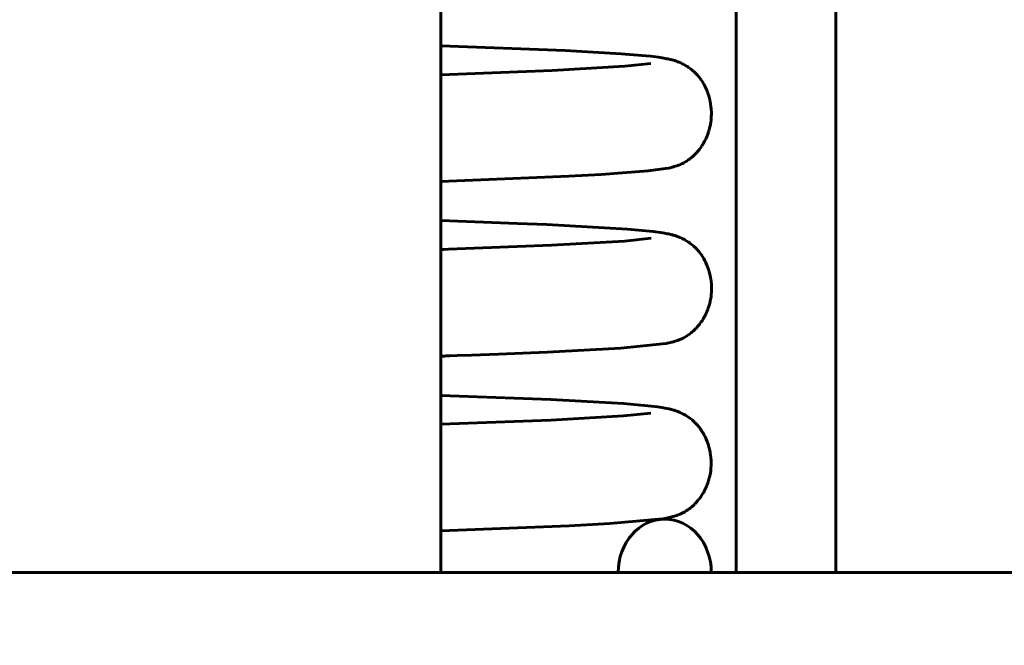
# Model space of a CAD drawing. Header units: millimetres. Extents: x 0 to 210, y 0 to 297.
# Tile 23 of 29: x 161 to 171, y 204 to 210. Entities that reach past the tile are written whole.
import ezdxf

# ---------------------------------------------------------------- set-up
doc = ezdxf.new("R2010")
doc.units = ezdxf.units.MM
doc.linetypes.add('K5LT_BASIC', pattern=[0])
doc.linetypes.add('K5LT_THIN', pattern=[0])
doc.layers.add('Системный слой', color=7, linetype='Continuous')
doc.layers.add('Системный слой (1)', color=251, linetype='Continuous', true_color=0x6c6c6c)
doc.styles.add('KDIMTEXTSTYLE', font='txt', dxfattribs={"width": 0.96, "oblique": 15, "height": 5})
doc.styles.add('KTEXTSTYLE', font='txt', dxfattribs={"width": 0.96, "height": 5})
doc.dimstyles.new('KDIMSTYLE (1.00)', dxfattribs={"dimtxt": 5, "dimasz": 1, "dimexe": 2, "dimexo": 0, "dimgap": 1, "dimtad": 1, "dimtxsty": 'KDIMTEXTSTYLE', "dimsah": 1, "dimcen": 0, "dimdle": 1, "dimadec": 0, "dimazin": 0, "dimtfac": 0.667, "dimtmove": 0, "dimatfit": 3, "dimfxl": 1, "dimtvp": 1, "dimtolj": 1, "dimtzin": 0, "dimarcsym": 0})

# ---------------------------------------------------------------- blocks, each defined once
blk = doc.blocks.new('U72')
at = {"layer": 'Системный слой (1)', "color": 143, "linetype": 'K5LT_BASIC', "lineweight": 60, "true_color": 0x33acca}
for p, q in [((166.42, 209.7378), (165.2543, 209.7834)), ((166.9464, 209.7078), (166.42, 209.7378)), ((167.1397, 209.6924), (166.9464, 209.7078)), ((167.2197, 209.6844), (167.1397, 209.6924)), ((167.2969, 209.6749), (167.2197, 209.6844)), ((167.3322, 209.6697), (167.2969, 209.6749)), ((167.3744, 209.6621), (167.3322, 209.6697)), ((167.3867, 209.6596), (167.3744, 209.6621)), ((167.4028, 209.656), (167.3867, 209.6596)), ((167.4109, 209.6541), (167.4028, 209.656)), ((167.4149, 209.6531), (167.4109, 209.6541)), ((167.4178, 209.6523), (167.4149, 209.6531)), ((167.4236, 209.6508), (167.4178, 209.6523)), ((167.4361, 209.6474), (167.4236, 209.6508)), ((167.448, 209.6437), (167.4361, 209.6474)), ((167.4547, 209.6416), (167.448, 209.6437)), ((167.4582, 209.6404), (167.4547, 209.6416)), ((167.46, 209.6398), (167.4582, 209.6404)), ((167.461, 209.6394), (167.46, 209.6398)), ((167.4636, 209.6385), (167.461, 209.6394)), ((167.4664, 209.6375), (167.4636, 209.6385)), ((167.4687, 209.6367), (167.4664, 209.6375)), ((167.4708, 209.636), (167.4687, 209.6367)), ((167.4736, 209.6349), (167.4708, 209.636)), ((167.4786, 209.6331), (167.4736, 209.6349)), ((167.4841, 209.6309), (167.4786, 209.6331)), ((167.4869, 209.6298), (167.4841, 209.6309)), ((167.4883, 209.6292), (167.4869, 209.6298)), ((167.4891, 209.6289), (167.4883, 209.6292)), ((167.5054, 209.6219), (167.4891, 209.6289)), ((167.5193, 209.6153), (167.5054, 209.6219)), ((167.5269, 209.6115), (167.5193, 209.6153)), ((167.5308, 209.6094), (167.5269, 209.6115)), ((167.5328, 209.6084), (167.5308, 209.6094)), ((167.5338, 209.6078), (167.5328, 209.6084)), ((167.5509, 209.5982), (167.5338, 209.6078)), ((167.5652, 209.5894), (167.5509, 209.5982)), ((167.5727, 209.5845), (167.5652, 209.5894)), ((167.5766, 209.5819), (167.5727, 209.5845)), ((167.5785, 209.5806), (167.5766, 209.5819)), ((167.5795, 209.5799), (167.5785, 209.5806)), ((167.5953, 209.5684), (167.5795, 209.5799)), ((167.6094, 209.5573), (167.5953, 209.5684)), ((167.6167, 209.5512), (167.6094, 209.5573)), ((167.6203, 209.5481), (167.6167, 209.5512)), ((167.6222, 209.5465), (167.6203, 209.5481)), ((167.6231, 209.5457), (167.6222, 209.5465)), ((167.6361, 209.5337), (167.6231, 209.5457)), ((167.6497, 209.5202), (167.6361, 209.5337)), ((167.6564, 209.513), (167.6497, 209.5202)), ((167.6598, 209.5094), (167.6564, 209.513)), ((167.6615, 209.5075), (167.6598, 209.5094)), ((167.6623, 209.5066), (167.6615, 209.5075)), ((167.6738, 209.4931), (167.6623, 209.5066)), ((167.6868, 209.4767), (167.6738, 209.4931)), ((167.6931, 209.468), (167.6868, 209.4767)), ((167.6963, 209.4636), (167.6931, 209.468)), ((167.6978, 209.4613), (167.6963, 209.4636)), ((167.6986, 209.4602), (167.6978, 209.4613)), ((167.7093, 209.4439), (167.6986, 209.4602)), ((167.7211, 209.424), (167.7093, 209.4439)), ((167.7268, 209.4136), (167.7211, 209.424)), ((167.7296, 209.4083), (167.7268, 209.4136)), ((167.731, 209.4056), (167.7296, 209.4083)), ((167.7317, 209.4043), (167.731, 209.4056)), ((167.7411, 209.3845), (167.7317, 209.4043)), ((167.7513, 209.3608), (167.7411, 209.3845)), ((167.756, 209.3486), (167.7513, 209.3608)), ((167.7582, 209.3424), (167.756, 209.3486)), ((167.7593, 209.3393), (167.7582, 209.3424)), ((167.7599, 209.3377), (167.7593, 209.3393)), ((167.7674, 209.3145), (167.7599, 209.3377)), ((167.7746, 209.2885), (167.7674, 209.3145)), ((167.7777, 209.2753), (167.7746, 209.2885)), ((167.7792, 209.2687), (167.7777, 209.2753)), ((167.7799, 209.2653), (167.7792, 209.2687)), ((167.7802, 209.2637), (167.7799, 209.2653)), ((167.7848, 209.2386), (167.7802, 209.2637)), ((167.7884, 209.2119), (167.7848, 209.2386)), ((167.7898, 209.1985), (167.7884, 209.2119)), ((167.7904, 209.1917), (167.7898, 209.1985)), ((167.7907, 209.1883), (167.7904, 209.1917)), ((167.7894, 209.0883), (167.7913, 209.1112)), ((167.7908, 209.1867), (167.7907, 209.1883)), ((167.792, 209.1614), (167.7908, 209.1867)), ((167.7913, 209.1112), (167.7914, 209.1128)), ((167.7914, 209.1128), (167.7915, 209.116)), ((167.7915, 209.116), (167.7918, 209.1225)), ((167.7918, 209.1225), (167.7922, 209.1354)), ((167.7922, 209.1354), (167.792, 209.1614)), ((167.7725, 208.9973), (167.7786, 209.0216)), ((167.7786, 209.0216), (167.7826, 209.0408)), ((167.7826, 209.0408), (167.7829, 209.0423)), ((167.7829, 209.0423), (167.7835, 209.0454)), ((167.7835, 209.0454), (167.7845, 209.0514)), ((167.7845, 209.0514), (167.7864, 209.0637)), ((167.7864, 209.0637), (167.7894, 209.0883)), ((167.7396, 208.9092), (167.741, 208.9121)), ((167.741, 208.9121), (167.7437, 208.918)), ((167.7437, 208.918), (167.7489, 208.9298)), ((167.7489, 208.9298), (167.7584, 208.9539)), ((167.7584, 208.9539), (167.7658, 208.975)), ((167.7658, 208.975), (167.7662, 208.9764)), ((167.7662, 208.9764), (167.7672, 208.9794)), ((167.7672, 208.9794), (167.769, 208.9853)), ((167.769, 208.9853), (167.7725, 208.9973)), ((167.6773, 208.8085), (167.6929, 208.8294)), ((167.6929, 208.8294), (167.7036, 208.845)), ((167.7036, 208.845), (167.7044, 208.8463)), ((167.7044, 208.8463), (167.7061, 208.8489)), ((167.7061, 208.8489), (167.7094, 208.8542)), ((167.7094, 208.8542), (167.716, 208.8649)), ((167.716, 208.8649), (167.7286, 208.8873)), ((167.7286, 208.8873), (167.7389, 208.9078)), ((167.7389, 208.9078), (167.7396, 208.9092)), ((167.5904, 208.7227), (167.6007, 208.7308)), ((167.6007, 208.7308), (167.6094, 208.7379)), ((167.6094, 208.7379), (167.613, 208.741)), ((167.613, 208.741), (167.6139, 208.7417)), ((167.6139, 208.7417), (167.6156, 208.7433)), ((167.6156, 208.7433), (167.6192, 208.7464)), ((167.6192, 208.7464), (167.6264, 208.753)), ((167.6264, 208.753), (167.6412, 208.7674)), ((167.6412, 208.7674), (167.6622, 208.7902)), ((167.6622, 208.7902), (167.6632, 208.7914)), ((167.6632, 208.7914), (167.6652, 208.7937)), ((167.6652, 208.7937), (167.6693, 208.7985)), ((167.6693, 208.7985), (167.6773, 208.8085)), ((167.362, 208.6311), (167.3917, 208.6369)), ((167.3917, 208.6369), (167.4051, 208.6399)), ((167.4051, 208.6399), (167.4087, 208.6407)), ((167.4087, 208.6407), (167.4143, 208.6421)), ((167.4143, 208.6421), (167.4236, 208.6444)), ((167.4236, 208.6444), (167.43, 208.6461)), ((167.43, 208.6461), (167.431, 208.6464)), ((167.431, 208.6464), (167.4329, 208.6469)), ((167.4329, 208.6469), (167.4366, 208.6479)), ((167.4366, 208.6479), (167.444, 208.6501)), ((167.444, 208.6501), (167.4531, 208.6528)), ((167.4531, 208.6528), (167.4689, 208.6581)), ((167.4689, 208.6581), (167.4719, 208.6591)), ((167.4719, 208.6591), (167.4727, 208.6594)), ((167.4727, 208.6594), (167.4744, 208.66)), ((167.4744, 208.66), (167.4779, 208.6613)), ((167.4779, 208.6613), (167.4856, 208.6642)), ((167.4856, 208.6642), (167.5029, 208.6714)), ((167.5029, 208.6714), (167.5111, 208.6751)), ((167.5111, 208.6751), (167.512, 208.6755)), ((167.512, 208.6755), (167.5138, 208.6764)), ((167.5138, 208.6764), (167.5158, 208.6773)), ((167.5158, 208.6773), (167.5171, 208.6779)), ((167.5171, 208.6779), (167.5185, 208.6786)), ((167.5185, 208.6786), (167.5203, 208.6794)), ((167.5203, 208.6794), (167.5229, 208.6807)), ((167.5229, 208.6807), (167.5268, 208.6826)), ((167.5268, 208.6826), (167.5328, 208.6857)), ((167.5328, 208.6857), (167.5428, 208.6913)), ((167.5428, 208.6913), (167.5535, 208.6976)), ((167.5535, 208.6976), (167.5543, 208.6981)), ((167.5543, 208.6981), (167.5557, 208.6989)), ((167.5557, 208.6989), (167.5577, 208.7002)), ((167.5577, 208.7002), (167.5587, 208.7008)), ((167.5587, 208.7008), (167.5593, 208.7012)), ((167.5593, 208.7012), (167.5599, 208.7015)), ((167.5599, 208.7015), (167.5604, 208.7019)), ((167.5604, 208.7019), (167.5612, 208.7024)), ((167.5612, 208.7024), (167.5623, 208.7031)), ((167.5623, 208.7031), (167.564, 208.7042)), ((167.564, 208.7042), (167.5666, 208.7059)), ((167.5666, 208.7059), (167.5673, 208.7063)), ((167.5673, 208.7063), (167.5683, 208.707)), ((167.5683, 208.707), (167.5699, 208.7081)), ((167.5699, 208.7081), (167.5711, 208.7089)), ((167.5711, 208.7089), (167.5723, 208.7097)), ((167.5723, 208.7097), (167.5738, 208.7107)), ((167.5738, 208.7107), (167.5759, 208.7122)), ((167.5759, 208.7122), (167.579, 208.7143)), ((167.579, 208.7143), (167.581, 208.7158)), ((167.581, 208.7158), (167.5817, 208.7163)), ((167.5817, 208.7163), (167.5829, 208.7172)), ((167.5829, 208.7172), (167.5854, 208.719)), ((167.5854, 208.719), (167.5904, 208.7227)), ((165.2543, 208.512), (166.4563, 208.5593)), ((166.4563, 208.5593), (166.7585, 208.5757)), ((166.7585, 208.5757), (167.1986, 208.6091)), ((167.1986, 208.6091), (167.362, 208.6311))]:
    blk.add_line(p, q, dxfattribs=at)
blk = doc.blocks.new('U81')
at = {"layer": 'Системный слой (1)', "color": 143, "linetype": 'K5LT_BASIC', "lineweight": 60, "true_color": 0x33acca}
for p, q in [((166.2936, 207.9127), (165.3275, 207.8751)), ((166.9769, 207.9522), (166.2936, 207.9127)), ((167.2273, 207.9781), (166.9769, 207.9522)), ((165.269, 207.8731), (165.2543, 207.8726)), ((165.2824, 207.8735), (165.269, 207.8731)), ((165.3275, 207.8751), (165.2824, 207.8735))]:
    blk.add_line(p, q, dxfattribs=at)
blk = doc.blocks.new('U83')
at = {"layer": 'Системный слой (1)', "color": 143, "linetype": 'K5LT_BASIC', "lineweight": 60, "true_color": 0x33acca}
for p, q in [((166.98, 209.592), (166.3003, 209.5522)), ((167.2238, 209.6175), (166.98, 209.592)), ((166.3003, 209.5522), (165.2543, 209.5119))]:
    blk.add_line(p, q, dxfattribs=at)
blk = doc.blocks.new('U98')
at = {"layer": 'Системный слой (1)', "color": 143, "linetype": 'K5LT_BASIC', "lineweight": 60, "true_color": 0x33acca}
for p, q in [((165.9746, 208.1181), (165.2543, 208.1442)), ((166.249, 208.1065), (165.9746, 208.1181)), ((167.004, 208.064), (166.249, 208.1065)), ((167.2452, 208.0417), (167.004, 208.064)), ((167.3381, 208.0289), (167.2452, 208.0417)), ((167.3811, 208.021), (167.3381, 208.0289)), ((167.3937, 208.0183), (167.3811, 208.021)), ((167.4103, 208.0145), (167.3937, 208.0183)), ((167.4187, 208.0123), (167.4103, 208.0145)), ((167.423, 208.0112), (167.4187, 208.0123)), ((167.4269, 208.0102), (167.423, 208.0112)), ((167.4351, 208.0079), (167.4269, 208.0102)), ((167.4504, 208.0034), (167.4351, 208.0079)), ((167.4591, 208.0005), (167.4504, 208.0034)), ((167.4639, 207.9989), (167.4591, 208.0005)), ((167.4663, 207.998), (167.4639, 207.9989)), ((167.4676, 207.9975), (167.4663, 207.998)), ((167.4682, 207.9973), (167.4676, 207.9975)), ((167.4714, 207.9962), (167.4682, 207.9973)), ((167.474, 207.9952), (167.4714, 207.9962)), ((167.4769, 207.9942), (167.474, 207.9952)), ((167.4814, 207.9925), (167.4769, 207.9942)), ((167.4897, 207.9891), (167.4814, 207.9925)), ((167.4957, 207.9866), (167.4897, 207.9891)), ((167.4988, 207.9853), (167.4957, 207.9866)), ((167.5004, 207.9846), (167.4988, 207.9853)), ((167.5012, 207.9843), (167.5004, 207.9846)), ((167.5178, 207.9767), (167.5012, 207.9843)), ((167.5319, 207.9696), (167.5178, 207.9767)), ((167.5394, 207.9655), (167.5319, 207.9696)), ((167.5433, 207.9633), (167.5394, 207.9655)), ((167.5453, 207.9622), (167.5433, 207.9633)), ((167.5463, 207.9617), (167.5453, 207.9622)), ((167.5629, 207.9517), (167.5463, 207.9617)), ((167.5773, 207.9424), (167.5629, 207.9517)), ((167.5848, 207.9372), (167.5773, 207.9424)), ((167.5886, 207.9344), (167.5848, 207.9372)), ((167.5905, 207.933), (167.5886, 207.9344)), ((167.5915, 207.9323), (167.5905, 207.933)), ((167.6066, 207.9207), (167.5915, 207.9323)), ((167.6209, 207.9088), (167.6066, 207.9207)), ((167.6282, 207.9023), (167.6209, 207.9088)), ((167.6319, 207.899), (167.6282, 207.9023)), ((167.6338, 207.8972), (167.6319, 207.899)), ((167.6347, 207.8964), (167.6338, 207.8972)), ((167.6483, 207.883), (167.6347, 207.8964)), ((167.6619, 207.8686), (167.6483, 207.883)), ((167.6687, 207.8609), (167.6619, 207.8686)), ((167.672, 207.857), (167.6687, 207.8609)), ((167.6737, 207.855), (167.672, 207.857)), ((167.6745, 207.854), (167.6737, 207.855)), ((167.6858, 207.8399), (167.6745, 207.854)), ((167.6984, 207.8226), (167.6858, 207.8399)), ((167.7046, 207.8135), (167.6984, 207.8226)), ((167.7076, 207.8088), (167.7046, 207.8135)), ((167.7091, 207.8065), (167.7076, 207.8088)), ((167.7099, 207.8053), (167.7091, 207.8065)), ((167.7202, 207.7883), (167.7099, 207.8053)), ((167.7316, 207.7673), (167.7202, 207.7883)), ((167.7371, 207.7563), (167.7316, 207.7673)), ((167.7398, 207.7507), (167.7371, 207.7563)), ((167.7411, 207.7479), (167.7398, 207.7507)), ((167.7417, 207.7465), (167.7411, 207.7479)), ((167.7508, 207.7257), (167.7417, 207.7465)), ((167.7602, 207.701), (167.7508, 207.7257)), ((167.7645, 207.6884), (167.7602, 207.701)), ((167.7666, 207.6821), (167.7645, 207.6884)), ((167.7676, 207.6789), (167.7666, 207.6821)), ((167.7681, 207.6773), (167.7676, 207.6789)), ((167.7748, 207.6534), (167.7681, 207.6773)), ((167.781, 207.627), (167.7748, 207.6534)), ((167.7837, 207.6136), (167.781, 207.627)), ((167.7849, 207.6069), (167.7837, 207.6136)), ((167.7855, 207.6035), (167.7849, 207.6069)), ((167.7858, 207.6018), (167.7855, 207.6035)), ((167.7894, 207.5764), (167.7858, 207.6018)), ((167.7921, 207.5498), (167.7894, 207.5764)), ((167.7929, 207.5364), (167.7921, 207.5498)), ((167.7933, 207.5297), (167.7929, 207.5364)), ((167.7934, 207.5264), (167.7933, 207.5297)), ((167.7935, 207.5247), (167.7934, 207.5264)), ((167.7888, 207.4293), (167.7912, 207.4507)), ((167.7912, 207.4507), (167.7914, 207.4523)), ((167.7914, 207.4523), (167.7917, 207.4555)), ((167.7917, 207.4555), (167.7922, 207.4619)), ((167.7922, 207.4619), (167.793, 207.4747)), ((167.793, 207.4747), (167.7938, 207.5004)), ((167.7938, 207.5004), (167.7935, 207.5247)), ((167.7668, 207.3335), (167.7743, 207.3583)), ((167.7743, 207.3583), (167.78, 207.3807)), ((167.78, 207.3807), (167.7803, 207.3823)), ((167.7803, 207.3823), (167.781, 207.3854)), ((167.781, 207.3854), (167.7823, 207.3916)), ((167.7823, 207.3916), (167.7848, 207.4041)), ((167.7848, 207.4041), (167.7888, 207.4293)), ((167.7298, 207.2467), (167.7313, 207.2495)), ((167.7313, 207.2495), (167.7342, 207.2552)), ((167.7342, 207.2552), (167.74, 207.2667)), ((167.74, 207.2667), (167.7506, 207.2903)), ((167.7506, 207.2903), (167.7589, 207.3109)), ((167.7589, 207.3109), (167.7594, 207.3124)), ((167.7594, 207.3124), (167.7605, 207.3154)), ((167.7605, 207.3154), (167.7627, 207.3214)), ((167.7627, 207.3214), (167.7668, 207.3335)), ((167.6633, 207.1497), (167.6801, 207.1701)), ((167.6801, 207.1701), (167.6911, 207.1847)), ((167.6911, 207.1847), (167.692, 207.186)), ((167.692, 207.186), (167.6938, 207.1885)), ((167.6938, 207.1885), (167.6974, 207.1935)), ((167.6974, 207.1935), (167.7044, 207.2039)), ((167.7044, 207.2039), (167.718, 207.2257)), ((167.718, 207.2257), (167.729, 207.2453)), ((167.729, 207.2453), (167.7298, 207.2467)), ((167.5434, 207.0507), (167.5691, 207.0665)), ((167.5691, 207.0665), (167.5705, 207.0674)), ((167.5705, 207.0674), (167.5716, 207.0682)), ((167.5716, 207.0682), (167.5738, 207.0697)), ((167.5738, 207.0697), (167.5783, 207.0728)), ((167.5783, 207.0728), (167.5876, 207.0794)), ((167.5876, 207.0794), (167.5963, 207.086)), ((167.5963, 207.086), (167.5971, 207.0867)), ((167.5971, 207.0867), (167.5988, 207.0879)), ((167.5988, 207.0879), (167.6021, 207.0906)), ((167.6021, 207.0906), (167.6088, 207.0961)), ((167.6088, 207.0961), (167.6229, 207.1084)), ((167.6229, 207.1084), (167.6475, 207.1323)), ((167.6475, 207.1323), (167.6485, 207.1334)), ((167.6485, 207.1334), (167.6506, 207.1356)), ((167.6506, 207.1356), (167.6549, 207.1402)), ((167.6549, 207.1402), (167.6633, 207.1497)), ((166.9437, 206.9482), (167.364, 206.9914)), ((167.364, 206.9914), (167.3656, 206.9917)), ((167.3656, 206.9917), (167.3663, 206.9918)), ((167.3663, 206.9918), (167.3677, 206.9921)), ((167.3677, 206.9921), (167.3706, 206.9926)), ((167.3706, 206.9926), (167.3765, 206.9937)), ((167.3765, 206.9937), (167.3812, 206.9947)), ((167.3812, 206.9947), (167.3927, 206.997)), ((167.3927, 206.997), (167.4079, 207.0003)), ((167.4079, 207.0003), (167.4118, 207.0013)), ((167.4118, 207.0013), (167.418, 207.0027)), ((167.418, 207.0027), (167.4282, 207.0053)), ((167.4282, 207.0053), (167.4298, 207.0058)), ((167.4298, 207.0058), (167.431, 207.0061)), ((167.431, 207.0061), (167.4333, 207.0067)), ((167.4333, 207.0067), (167.438, 207.0079)), ((167.438, 207.0079), (167.4447, 207.0098)), ((167.4447, 207.0098), (167.4484, 207.0108)), ((167.4484, 207.0108), (167.4538, 207.0124)), ((167.4538, 207.0124), (167.4619, 207.015)), ((167.4619, 207.015), (167.4746, 207.0194)), ((167.4746, 207.0194), (167.4964, 207.028)), ((167.4964, 207.028), (167.5088, 207.0334)), ((167.5088, 207.0334), (167.5105, 207.0341)), ((167.5105, 207.0341), (167.5139, 207.0357)), ((167.5139, 207.0357), (167.5197, 207.0384)), ((167.5197, 207.0384), (167.5288, 207.0428)), ((167.5288, 207.0428), (167.5434, 207.0507)), ((165.4089, 206.8779), (165.5427, 206.8826)), ((165.5427, 206.8826), (165.797, 206.8919)), ((165.797, 206.8919), (166.2514, 206.9105)), ((166.2514, 206.9105), (166.9437, 206.9482)), ((165.2543, 206.8728), (165.2602, 206.8729)), ((165.2602, 206.8729), (165.2631, 206.873)), ((165.2631, 206.873), (165.2646, 206.8731)), ((165.2646, 206.8731), (165.2654, 206.8731)), ((165.2654, 206.8731), (165.2663, 206.8731)), ((165.2663, 206.8731), (165.2671, 206.8732)), ((165.2671, 206.8732), (165.2681, 206.8732)), ((165.2681, 206.8732), (165.2696, 206.8733)), ((165.2696, 206.8733), (165.2718, 206.8733)), ((165.2718, 206.8733), (165.2729, 206.8734)), ((165.2729, 206.8734), (165.2751, 206.8734)), ((165.2751, 206.8734), (165.2795, 206.8736)), ((165.2795, 206.8736), (165.2882, 206.8739)), ((165.2882, 206.8739), (165.3057, 206.8745)), ((165.3057, 206.8745), (165.3404, 206.8756)), ((165.3404, 206.8756), (165.4089, 206.8779))]:
    blk.add_line(p, q, dxfattribs=at)
blk = doc.blocks.new('U102')
at = {"layer": 'Системный слой (1)', "color": 143, "linetype": 'K5LT_BASIC', "lineweight": 60, "true_color": 0x33acca}
for p, q in [((167.2252, 206.3391), (166.9693, 206.312)), ((166.2871, 206.273), (165.2543, 206.2334)), ((166.9693, 206.312), (166.2871, 206.273))]:
    blk.add_line(p, q, dxfattribs=at)
blk = doc.blocks.new('U124')
at = {"layer": 'Системный слой (1)', "color": 143, "linetype": 'K5LT_BASIC', "lineweight": 60, "true_color": 0x33acca}
for p, q in [((166.287, 206.4656), (165.2543, 206.5048)), ((166.9686, 206.4275), (166.287, 206.4656)), ((167.1972, 206.4077), (166.9686, 206.4275)), ((167.2867, 206.3969), (167.1972, 206.4077)), ((167.3269, 206.391), (167.2867, 206.3969)), ((167.3713, 206.3831), (167.3269, 206.391)), ((167.3753, 206.3823), (167.3713, 206.3831)), ((167.3966, 206.3776), (167.3753, 206.3823)), ((167.4072, 206.3751), (167.3966, 206.3776)), ((167.4131, 206.3736), (167.4072, 206.3751)), ((167.418, 206.3724), (167.4131, 206.3736)), ((167.4281, 206.3696), (167.418, 206.3724)), ((167.442, 206.3655), (167.4281, 206.3696)), ((167.4499, 206.363), (167.442, 206.3655)), ((167.4541, 206.3616), (167.4499, 206.363)), ((167.4563, 206.3609), (167.4541, 206.3616)), ((167.4574, 206.3605), (167.4563, 206.3609)), ((167.4598, 206.3597), (167.4574, 206.3605)), ((167.4625, 206.3587), (167.4598, 206.3597)), ((167.4653, 206.3577), (167.4625, 206.3587)), ((167.4695, 206.3562), (167.4653, 206.3577)), ((167.4772, 206.3533), (167.4695, 206.3562)), ((167.4909, 206.3478), (167.4772, 206.3533)), ((167.4983, 206.3446), (167.4909, 206.3478)), ((167.5021, 206.3429), (167.4983, 206.3446)), ((167.5041, 206.342), (167.5021, 206.3429)), ((167.5051, 206.3415), (167.5041, 206.342)), ((167.5225, 206.3331), (167.5051, 206.3415)), ((167.5367, 206.3255), (167.5225, 206.3331)), ((167.5443, 206.3212), (167.5367, 206.3255)), ((167.5482, 206.319), (167.5443, 206.3212)), ((167.5501, 206.3178), (167.5482, 206.319)), ((167.5511, 206.3172), (167.5501, 206.3178)), ((167.5671, 206.3072), (167.5511, 206.3172)), ((167.5814, 206.2974), (167.5671, 206.3072)), ((167.5889, 206.292), (167.5814, 206.2974)), ((167.5927, 206.2891), (167.5889, 206.292)), ((167.5946, 206.2876), (167.5927, 206.2891)), ((167.5956, 206.2869), (167.5946, 206.2876)), ((167.6108, 206.2747), (167.5956, 206.2869)), ((167.6251, 206.2622), (167.6108, 206.2747)), ((167.6323, 206.2555), (167.6251, 206.2622)), ((167.6359, 206.2521), (167.6323, 206.2555)), ((167.6377, 206.2503), (167.6359, 206.2521)), ((167.6386, 206.2494), (167.6377, 206.2503)), ((167.6516, 206.2361), (167.6386, 206.2494)), ((167.665, 206.2212), (167.6516, 206.2361)), ((167.6717, 206.2133), (167.665, 206.2212)), ((167.675, 206.2092), (167.6717, 206.2133)), ((167.6766, 206.2071), (167.675, 206.2092)), ((167.6774, 206.2061), (167.6766, 206.2071)), ((167.6887, 206.1912), (167.6774, 206.2061)), ((167.7011, 206.1733), (167.6887, 206.1912)), ((167.7071, 206.164), (167.7011, 206.1733)), ((167.71, 206.1592), (167.7071, 206.164)), ((167.7115, 206.1568), (167.71, 206.1592)), ((167.7122, 206.1556), (167.7115, 206.1568)), ((167.7222, 206.1381), (167.7122, 206.1556)), ((167.7334, 206.1163), (167.7222, 206.1381)), ((167.7387, 206.1049), (167.7334, 206.1163)), ((167.7413, 206.0992), (167.7387, 206.1049)), ((167.7425, 206.0963), (167.7413, 206.0992)), ((167.7432, 206.0948), (167.7425, 206.0963)), ((167.752, 206.073), (167.7432, 206.0948)), ((167.7609, 206.0478), (167.752, 206.073)), ((167.7649, 206.035), (167.7609, 206.0478)), ((167.7668, 206.0286), (167.7649, 206.035)), ((167.7677, 206.0253), (167.7668, 206.0286)), ((167.7682, 206.0237), (167.7677, 206.0253)), ((167.7744, 205.9993), (167.7682, 206.0237)), ((167.7799, 205.9726), (167.7744, 205.9993)), ((167.7822, 205.9592), (167.7799, 205.9726)), ((167.7833, 205.9524), (167.7822, 205.9592)), ((167.7838, 205.949), (167.7833, 205.9524)), ((167.784, 205.9473), (167.7838, 205.949)), ((167.787, 205.9218), (167.784, 205.9473)), ((167.7889, 205.8953), (167.787, 205.9218)), ((167.7895, 205.8821), (167.7889, 205.8953)), ((167.7894, 205.847), (167.7897, 205.8704)), ((167.7896, 205.8754), (167.7895, 205.8821)), ((167.7897, 205.8721), (167.7896, 205.8754)), ((167.7897, 205.8704), (167.7897, 205.8721)), ((167.778, 205.7509), (167.7826, 205.7761)), ((167.7826, 205.7761), (167.7857, 205.7975)), ((167.7857, 205.7975), (167.7858, 205.7991)), ((167.7858, 205.7991), (167.7862, 205.8023)), ((167.7862, 205.8023), (167.7869, 205.8086)), ((167.7869, 205.8086), (167.788, 205.8213)), ((167.788, 205.8213), (167.7894, 205.847)), ((167.7536, 205.6683), (167.7581, 205.6804)), ((167.7581, 205.6804), (167.7662, 205.7051)), ((167.7662, 205.7051), (167.7725, 205.7276)), ((167.7725, 205.7276), (167.7729, 205.7291)), ((167.7729, 205.7291), (167.7737, 205.7322)), ((167.7737, 205.7322), (167.7752, 205.7384)), ((167.7752, 205.7384), (167.778, 205.7509)), ((167.7072, 205.5753), (167.7179, 205.5931)), ((167.7179, 205.5931), (167.7187, 205.5945)), ((167.7187, 205.5945), (167.7202, 205.5972)), ((167.7202, 205.5972), (167.7233, 205.6028)), ((167.7233, 205.6028), (167.7293, 205.6141)), ((167.7293, 205.6141), (167.7405, 205.6373)), ((167.7405, 205.6373), (167.7495, 205.6579)), ((167.7495, 205.6579), (167.7501, 205.6594)), ((167.7501, 205.6594), (167.7512, 205.6624)), ((167.7512, 205.6624), (167.7536, 205.6683)), ((167.6407, 205.49), (167.6492, 205.4991)), ((167.6492, 205.4991), (167.6664, 205.5188)), ((167.6664, 205.5188), (167.6791, 205.5346)), ((167.6791, 205.5346), (167.6801, 205.5359)), ((167.6801, 205.5359), (167.6819, 205.5384)), ((167.6819, 205.5384), (167.6856, 205.5434)), ((167.6856, 205.5434), (167.693, 205.5537)), ((167.693, 205.5537), (167.7072, 205.5753)), ((167.5195, 205.4007), (167.5427, 205.4132)), ((167.5427, 205.4132), (167.5437, 205.4138)), ((167.5437, 205.4138), (167.5458, 205.415)), ((167.5458, 205.415), (167.5485, 205.4167)), ((167.5485, 205.4167), (167.55, 205.4175)), ((167.55, 205.4175), (167.5508, 205.418)), ((167.5508, 205.418), (167.5515, 205.4184)), ((167.5515, 205.4184), (167.5522, 205.4189)), ((167.5522, 205.4189), (167.5533, 205.4195)), ((167.5533, 205.4195), (167.5548, 205.4205)), ((167.5548, 205.4205), (167.5572, 205.422)), ((167.5572, 205.422), (167.5609, 205.4244)), ((167.5609, 205.4244), (167.5617, 205.4249)), ((167.5617, 205.4249), (167.5623, 205.4253)), ((167.5623, 205.4253), (167.5635, 205.426)), ((167.5635, 205.426), (167.5658, 205.4275)), ((167.5658, 205.4275), (167.5704, 205.4306)), ((167.5704, 205.4306), (167.5798, 205.4372)), ((167.5798, 205.4372), (167.5837, 205.4401)), ((167.5837, 205.4401), (167.5844, 205.4406)), ((167.5844, 205.4406), (167.5859, 205.4417)), ((167.5859, 205.4417), (167.5889, 205.444)), ((167.5889, 205.444), (167.5952, 205.4489)), ((167.5952, 205.4489), (167.6083, 205.4596)), ((167.6083, 205.4596), (167.6333, 205.4826)), ((167.6333, 205.4826), (167.6344, 205.4837)), ((167.6344, 205.4837), (167.6365, 205.4857)), ((167.6365, 205.4857), (167.6407, 205.49)), ((166.8403, 205.3017), (167.3327, 205.3471)), ((167.3327, 205.3471), (167.337, 205.3477)), ((167.337, 205.3477), (167.3893, 205.3575)), ((167.3893, 205.3575), (167.3971, 205.3592)), ((167.3971, 205.3592), (167.4098, 205.3621)), ((167.4098, 205.3621), (167.4311, 205.3676)), ((167.4311, 205.3676), (167.4467, 205.3722)), ((167.4467, 205.3722), (167.4566, 205.3753)), ((167.4566, 205.3753), (167.4662, 205.3785)), ((167.4662, 205.3785), (167.4716, 205.3805)), ((167.4716, 205.3805), (167.4745, 205.3815)), ((167.4745, 205.3815), (167.4762, 205.3822)), ((167.4762, 205.3822), (167.4775, 205.3826)), ((167.4775, 205.3826), (167.4789, 205.3832)), ((167.4789, 205.3832), (167.4808, 205.3839)), ((167.4808, 205.3839), (167.4835, 205.3849)), ((167.4835, 205.3849), (167.4873, 205.3864)), ((167.4873, 205.3864), (167.4895, 205.3873)), ((167.4895, 205.3873), (167.4927, 205.3886)), ((167.4927, 205.3886), (167.4978, 205.3907)), ((167.4978, 205.3907), (167.5058, 205.3942)), ((167.5058, 205.3942), (167.5195, 205.4007)), ((165.2543, 205.2335), (166.4588, 205.2807)), ((166.4588, 205.2807), (166.8403, 205.3017))]:
    blk.add_line(p, q, dxfattribs=at)
blk = doc.blocks.new('D7')
at = {"layer": 'Системный слой (1)'}
for points in [[(198.5327, 234.6443), (197.8744, 239.6443), (197.2161, 234.6443), (197.8744, 235.1443)], [(197.8744, 130.6443), (198.5327, 135.6443), (197.8744, 135.1443), (197.2161, 135.6443)]]:
    blk.add_hatch(color=7, dxfattribs=at).paths.add_polyline_path(points)
at = {"layer": 'Системный слой (1)', "color": 7, "linetype": 'K5LT_THIN', "lineweight": 18, "true_color": 0xffffff}
for p, q in [((167.5001, 239.6443), (199.8744, 239.6443)), ((197.2161, 234.6443), (197.8744, 239.6443)), ((197.8744, 239.6443), (198.5327, 234.6443)), ((197.8744, 239.6443), (197.8744, 130.6443)), ((197.8744, 235.1443), (197.2161, 234.6443)), ((198.5327, 234.6443), (197.8744, 235.1443)), ((197.8744, 130.6443), (197.2161, 135.6443)), ((197.2161, 135.6443), (197.8744, 135.1443)), ((197.8744, 135.1443), (198.5327, 135.6443)), ((198.5327, 135.6443), (197.8744, 130.6443)), ((172.9859, 130.6443), (199.8744, 130.6443))]:
    blk.add_line(p, q, dxfattribs=at)
blk.add_wipeout([(196.8744, 180.001), (189.4925, 180.001), (189.4925, 189.8762), (196.8744, 189.8762)]).dxf.layer = 'Системный слой (1)'
at = {"layer": 'Системный слой (1)', "color": 7, "insert": (190.2869, 180.001), "char_height": 5, "attachment_point": 1, "rotation": 90, "style": 'KTEXTSTYLE'}
blk.add_mtext('\\fArial|b0|c204|p34;\\H5.0;\\W1.000;\\Q15;\\fGOST Type AU|b0|i0|c204|p34;\\Q15;\\W0.960;109', dxfattribs=at)
blk = doc.blocks.new('KDIMARROW_01')
at = {"layer": 'Системный слой'}
blk.add_hatch(color=0, dxfattribs=at).paths.add_polyline_path([(-5, -0.6583), (0, 0), (-5, 0.6583), (-4.5, 0)])
at = {"layer": 'Системный слой', "color": 0, "linetype": 'K5LT_THIN', "lineweight": 18}
for p, q in [((-4.5, 0), (-5, 0.6583)), ((-5, 0.6583), (0, 0)), ((0, 0), (-5, -0.6583)), ((-5, -0.6583), (-4.5, 0))]:
    blk.add_line(p, q, dxfattribs=at)
at = {"layer": 'Системный слой (1)', "color": 0, "linetype": 'K5LT_THIN', "lineweight": 18}
blk.add_line((151.4741, 130.6443), (150.4741, 130.6443), dxfattribs=at)
blk = doc.blocks.new('D8')
at = {"layer": 'Системный слой (1)'}
for points in [[(124.4741, 258.356), (124.9741, 259.0143), (119.9741, 258.356), (124.9741, 257.6977)], [(177.9741, 257.6977), (182.9741, 258.356), (177.9741, 259.0143), (178.4741, 258.356)]]:
    blk.add_hatch(color=7, dxfattribs=at).paths.add_polyline_path(points)
at = {"layer": 'Системный слой (1)', "color": 7, "linetype": 'K5LT_THIN', "lineweight": 18, "true_color": 0xffffff}
for p, q in [((119.9741, 165.5443), (119.9741, 260.356)), ((182.9741, 165.5443), (182.9741, 260.356)), ((119.9741, 258.356), (124.9741, 259.0143)), ((124.9741, 259.0143), (124.4741, 258.356)), ((178.4741, 258.356), (177.9741, 259.0143)), ((177.9741, 259.0143), (182.9741, 258.356)), ((124.9741, 257.6977), (119.9741, 258.356)), ((119.9741, 258.356), (182.9741, 258.356)), ((124.4741, 258.356), (124.9741, 257.6977)), ((182.9741, 258.356), (177.9741, 257.6977)), ((177.9741, 257.6977), (178.4741, 258.356))]:
    blk.add_line(p, q, dxfattribs=at)
blk.add_wipeout([(145.8016, 259.356), (145.8016, 266.7379), (156.6928, 266.7379), (156.6928, 259.356)]).dxf.layer = 'Системный слой (1)'
at = {"layer": 'Системный слой (1)', "color": 7, "char_height": 5, "attachment_point": 1, "style": 'KTEXTSTYLE'}
for s, insert in [('\\fArial|b0|c204|p34;\\H5.0;\\W1.000;\\Q15;\\fGOST Type AU|b0|i0|c204|p34;\\Q15;\\W0.960;⌀', (145.8016, 265.9435)), ('\\fArial|b0|c204|p34;\\H5.0;\\W1.000;\\Q15;\\fGOST Type AU|b0|i0|c204|p34;\\Q15;\\W0.960;63', (149.1089, 265.9435))]:
    blk.add_mtext(s, dxfattribs=dict(at, insert=insert))

msp = doc.modelspace()

# ---------------------------------------------------------------- linework, layer by layer
at = {"layer": 'Системный слой (1)', "color": 143, "linetype": 'K5LT_BASIC', "lineweight": 60, "true_color": 0x33acca}
for p, q in [((165.2543, 204.8443), (165.2543, 224.8443)), ((168.0253, 204.8443), (168.0253, 224.8443)), ((168.9582, 204.8443), (168.9582, 224.8443)), ((167.3147, 205.3443), (167.3551, 205.3443)), ((167.3147, 205.3443), (167.3483, 205.3443)), ((137.6939, 204.8443), (165.2543, 204.8443)), ((165.2543, 204.8443), (168.9582, 204.8443)), ((168.9582, 204.8443), (173.7359, 204.8443))]:
    msp.add_line(p, q, dxfattribs=at)
for major_axis, start_param, end_param in [((0, -0.5), 3.141593, 4.712389), ((0, 0.5), 4.712389, 6.283185)]:
    msp.add_ellipse((167.3551, 204.8443), major_axis=major_axis, ratio=0.87301, start_param=start_param, end_param=end_param, dxfattribs=at)

# ---------------------------------------------------------------- block references
at = {"layer": 'Системный слой (1)'}
for name in ['U72', 'U83', 'U98', 'U81', 'U124', 'U102']:
    msp.add_blockref(name, (0, 0), dxfattribs=at)

# ---------------------------------------------------------------- next in the draw order: dimensions: what is measured, and where the dimension line sits
at = {"layer": 'Системный слой (1)', "color": 7}
dim = msp.add_linear_dim(base=(197.8744, 239.6443), p1=(172.9859, 130.6443), p2=(167.5001, 239.6443), angle=90, dimstyle='KDIMSTYLE (1.00)', override={"dimexo": 0, "dimpost": '\\fGOST Type AU|b0|c204|p34;\\H5.0;\\W0.960;\\Q15;<>', "dimblk1": 'KDIMARROW_01', "dimblk2": 'KDIMARROW_01', "dimse1": 0, "dimse2": 0, "dimclrt": 7, "dimtol": 1, "dimtp": 0, "dimtm": 0, "dimtdec": 5, "dimtolj": 1}, dxfattribs=at)
dim.commit()
dim.dimension.update_dxf_attribs({"geometry": 'D7', "text_midpoint": (197.8744, 185.1443), "dimtype": 160})

# ---------------------------------------------------------------- next in the draw order: dimensions: what is measured, and where the dimension line sits
dim = msp.add_linear_dim(base=(119.9741, 258.356), p1=(182.9741, 165.5443), p2=(119.9741, 165.5443), dimstyle='KDIMSTYLE (1.00)', override={"dimexo": 0, "dimpost": '\\fGOST Type AU|b0|c204|p34;\\H5.0;\\W0.960;\\Q15;∅<>', "dimblk1": 'KDIMARROW_01', "dimblk2": 'KDIMARROW_01', "dimse1": 0, "dimse2": 0, "dimclrt": 7, "dimtol": 1, "dimtp": 0, "dimtm": 0, "dimtdec": 5, "dimtolj": 1}, dxfattribs=at)
dim.commit()
dim.dimension.update_dxf_attribs({"geometry": 'D8', "text_midpoint": (151.4741, 258.356), "dimtype": 160})

doc.saveas('drawing.dxf')
